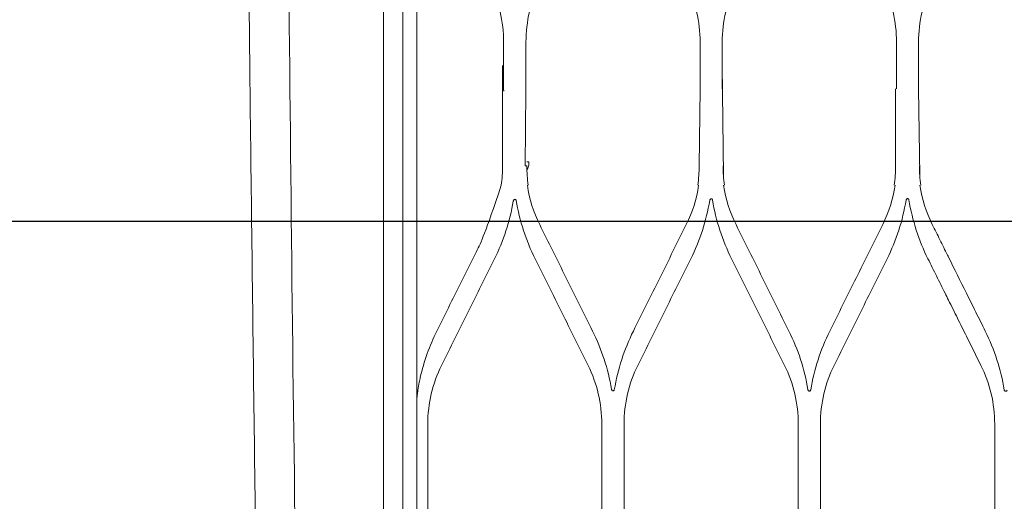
# Model space of a CAD drawing. Header units: millimetres. Extents: x -367720 to -162733, y 309172 to 337444.
# Tile 132 of 256: x -361227 to -361022, y 327302 to 327402. Entities that reach past the tile are written whole.
import ezdxf

# ---------------------------------------------------------------- set-up
doc = ezdxf.new("R2010")
doc.units = ezdxf.units.MM
doc.header["$LTSCALE"] = 10
doc.header["$MEASUREMENT"] = 0
doc.layers.get('0').update_dxf_attribs({"color": 255, "lineweight": 13})
for name, color, linetype, lineweight in [('LATS_EQ_IDU', 7, 'Continuous', 0), ('VZ1', 6, 'Continuous', 18), ('vzt-odvod', 6, 'Continuous', 40), ('vzt-přívod', 2, 'Continuous', 40)]:
    doc.layers.add(name, color=color, linetype=linetype, lineweight=lineweight)
doc.styles.add('ROMANS', font='ROMANS.shx', dxfattribs={"height": 80})

# ---------------------------------------------------------------- blocks, each defined once
blk = doc.blocks.new('LATS_IDU_WALL_MOUNTED_SV')
at = {"color": 0}
for p, q in [((-564.37, 235.79), (564.37, 235.79)), ((522.6, 229.2), (-522.6, 228.8)), ((-309.78, 226.64), (-291.78, 226.64)), ((-238.28, 211.12), (-217.46, 211.12)), ((-212.61, 210.92), (-222.31, 210.92)), ((-238.28, 206.46), (-238.28, 206.11)), ((-238.28, 206.46), (-222.81, 206.34)), ((-222.31, 206.29), (-212.61, 206.29)), ((-237.45, 205.66), (-237.45, 206.11)), ((-291.78, 190.56), (-309.78, 190.56)), ((-309.78, 185.95), (-291.78, 185.95)), ((-238.28, 170.38), (-222.31, 170.2)), ((-212.61, 170.2), (-222.31, 170.2)), ((-240.28, 165.35), (-217.46, 165.61)), ((-222.31, 165.61), (-212.61, 165.61)), ((-291.78, 149.84), (-309.78, 149.84)), ((-309.78, 145.26), (-291.78, 145.26)), ((-238.28, 129.66), (-222.31, 129.66)), ((-212.61, 129.48), (-222.31, 129.48)), ((-240.28, 124.66), (-222.31, 124.91)), ((-222.31, 124.91), (-212.61, 124.91)), ((-291.78, 109.13), (-309.78, 109.13))]:
    blk.add_line(p, q, dxfattribs=at)
for points, knots in [([(0, 264.94), (-22.01, 264.93), (-67.42, 264.83), (-136.51, 264.37), (-207.59, 263.67), (-279.64, 262.8), (-352.7, 261.82), (-426.75, 260.72), (-501.19, 259.53), (-550.94, 258.7), (-575.7, 258.28)], [0, 0, 0, 0, 0.114697, 0.236602, 0.359998, 0.485093, 0.612049, 0.740751, 0.870981, 1, 1, 1, 1]), ([(0, 256.29), (-94.88, 256.29), (-189.76, 255.7), (-332, 253.93), (-379.4, 253.19), (-450.46, 251.85), (-474.14, 251.37), (-509.65, 250.57), (-521.49, 250.3), (-545.15, 249.72), (-556.99, 249.44), (-568.8, 249.09)], [0, 0, 0, 0, 0.5, 0.5, 0.75, 0.75, 0.875, 0.875, 0.9375, 0.9375, 1, 1, 1, 1]), ([(522.01, 231.8), (509.61, 231.8), (497.22, 231.8), (460.04, 231.8), (435.26, 231.8), (385.68, 231.8), (360.9, 231.8), (236.97, 231.8), (137.82, 231.8), (-10.9, 231.8), (-60.47, 231.8), (-178.27, 231.8), (-246.5, 231.8), (-348.85, 231.8), (-382.96, 231.8), (-425.61, 231.8), (-434.13, 231.8), (-444.8, 231.8), (-446.93, 231.8), (-453.32, 231.8), (-457.59, 231.8), (-463.98, 231.8), (-466.12, 231.8), (-470.38, 231.8), (-472.51, 231.8), (-483.17, 231.8), (-491.7, 231.8), (-503.43, 231.8), (-506.63, 231.8), (-510.5, 231.8), (-511.17, 231.8), (-511.84, 231.8)], [0, 0, 0, 0, 0.035962, 0.035962, 0.107886, 0.107886, 0.17981, 0.17981, 0.467507, 0.467507, 0.611355, 0.611355, 0.809344, 0.809344, 0.908338, 0.908338, 0.933087, 0.933087, 0.939274, 0.939274, 0.951648, 0.951648, 0.957835, 0.957835, 0.964022, 0.964022, 0.988771, 0.988771, 0.998052, 0.998052, 1, 1, 1, 1]), ([(-282.13, 228.19), (-282.46, 228.27), (-282.78, 228.34), (-283.66, 228.51), (-284.2, 228.6), (-285.1, 228.73), (-285.46, 228.78), (-286.02, 228.85), (-286.22, 228.87), (-286.54, 228.9), (-286.65, 228.91), (-286.82, 228.93), (-286.88, 228.93), (-286.97, 228.94), (-287, 228.94), (-287.03, 228.94), (-287.04, 228.94), (-287.05, 228.94)], [0, 0, 0, 0, 0.198955, 0.198955, 0.529542, 0.529542, 0.742902, 0.742902, 0.867242, 0.867242, 0.936308, 0.936308, 0.973666, 0.973666, 0.993582, 0.993582, 1, 1, 1, 1]), ([(-242.28, 211.42), (-252.28, 214.7), (-254.13, 215.62), (-257.85, 217.46), (-259.7, 218.39), (-265.21, 221.13), (-268.85, 222.94), (-272.5, 224.75)], [0, 0, 0, 0, 0.251815, 0.251815, 0.50363, 0.50363, 1, 1, 1, 1]), ([(-279.63, 223.79), (-277.78, 222.87), (-275.93, 221.95), (-272.23, 220.11), (-270.38, 219.19), (-264.87, 216.45), (-261.21, 214.64), (-257.55, 212.82)], [0, 0, 0, 0, 0.251892, 0.251892, 0.503784, 0.503784, 1, 1, 1, 1]), ([(-222.31, 210.92), (-222.36, 210.92), (-222.41, 210.92), (-222.5, 210.91), (-222.55, 210.91), (-222.63, 210.91), (-222.67, 210.9), (-222.73, 210.89), (-222.76, 210.89), (-222.8, 210.88), (-222.81, 210.87), (-222.81, 210.87)], [0, 0, 0, 0, 0.176741, 0.176741, 0.352787, 0.352787, 0.538624, 0.538624, 0.750507, 0.750507, 1, 1, 1, 1]), ([(-245.56, 208.91), (-245.51, 208.9), (-245.46, 208.89), (-245.38, 208.84), (-245.34, 208.81), (-245.27, 208.74), (-245.25, 208.7), (-245.21, 208.63), (-245.21, 208.59), (-245.2, 208.53), (-245.21, 208.5), (-245.23, 208.45), (-245.24, 208.42), (-245.28, 208.38), (-245.3, 208.37), (-245.35, 208.34), (-245.37, 208.33), (-245.41, 208.32), (-245.41, 208.32), (-245.42, 208.32)], [0, 0, 0, 0, 0.163856, 0.163856, 0.318064, 0.318064, 0.488871, 0.488871, 0.608868, 0.608868, 0.707675, 0.707675, 0.807304, 0.807304, 0.895012, 0.895012, 0.981644, 0.981644, 1, 1, 1, 1]), ([(-222.81, 206.34), (-222.81, 206.34), (-222.8, 206.33), (-222.76, 206.32), (-222.73, 206.31), (-222.65, 206.31), (-222.6, 206.3), (-222.5, 206.3), (-222.44, 206.3), (-222.36, 206.29), (-222.34, 206.29), (-222.31, 206.29)], [0, 0, 0, 0, 0.233302, 0.233302, 0.46706, 0.46706, 0.692986, 0.692986, 0.904432, 0.904432, 1, 1, 1, 1]), ([(-257.55, 204.39), (-259.4, 203.47), (-261.25, 202.55), (-264.94, 200.71), (-266.79, 199.79), (-272.3, 197.05), (-275.96, 195.23), (-279.63, 193.41)], [0, 0, 0, 0, 0.251536, 0.251536, 0.503072, 0.503072, 1, 1, 1, 1]), ([(-237.45, 205.66), (-237.75, 205.66), (-238.05, 205.69), (-238.61, 205.82), (-238.87, 205.92), (-239.1, 206.03)], [0, 0, 0, 0, 0.512499, 0.512499, 1, 1, 1, 1]), ([(-272.5, 192.47), (-270.65, 193.4), (-268.79, 194.32), (-265.09, 196.16), (-263.23, 197.08), (-257.73, 199.82), (-254.07, 201.63), (-250.42, 203.44)], [0, 0, 0, 0, 0.251588, 0.251588, 0.503177, 0.503177, 1, 1, 1, 1]), ([(-284.67, 187.97), (-284.7, 187.97), (-284.74, 187.98), (-284.79, 188.01), (-284.82, 188.03), (-284.86, 188.07), (-284.87, 188.1), (-284.89, 188.15), (-284.89, 188.17), (-284.9, 188.22), (-284.89, 188.25), (-284.88, 188.31), (-284.86, 188.34), (-284.83, 188.4), (-284.8, 188.43), (-284.73, 188.49), (-284.69, 188.51), (-284.62, 188.54), (-284.59, 188.55), (-284.55, 188.56)], [0, 0, 0, 0, 0.102723, 0.102723, 0.206233, 0.206233, 0.300391, 0.300391, 0.39067, 0.39067, 0.488023, 0.488023, 0.600789, 0.600789, 0.734689, 0.734689, 0.889492, 0.889492, 1, 1, 1, 1]), ([(-250.43, 173.05), (-252.28, 173.97), (-254.13, 174.89), (-257.83, 176.73), (-259.68, 177.65), (-265.19, 180.39), (-268.85, 182.21), (-272.51, 184.03)], [0, 0, 0, 0, 0.251275, 0.251275, 0.50255, 0.50255, 1, 1, 1, 1]), ([(-279.62, 183.1), (-277.78, 182.18), (-275.93, 181.26), (-272.23, 179.43), (-270.38, 178.51), (-264.87, 175.77), (-261.21, 173.95), (-257.54, 172.13)], [0, 0, 0, 0, 0.251311, 0.251311, 0.502622, 0.502622, 1, 1, 1, 1]), ([(-245.45, 168.2), (-245.4, 168.2), (-245.35, 168.18), (-245.26, 168.13), (-245.23, 168.1), (-245.17, 168.03), (-245.14, 167.99), (-245.12, 167.92), (-245.12, 167.89), (-245.12, 167.82), (-245.12, 167.79), (-245.15, 167.74), (-245.17, 167.71), (-245.21, 167.67), (-245.23, 167.66), (-245.28, 167.63), (-245.32, 167.62), (-245.35, 167.61)], [0, 0, 0, 0, 0.169809, 0.169809, 0.324297, 0.324297, 0.479853, 0.479853, 0.589267, 0.589267, 0.699536, 0.699536, 0.797135, 0.797135, 0.890643, 0.890643, 1, 1, 1, 1]), ([(-257.54, 163.67), (-259.39, 162.75), (-261.23, 161.83), (-264.93, 160), (-266.77, 159.08), (-272.29, 156.34), (-275.95, 154.52), (-279.62, 152.69)], [0, 0, 0, 0, 0.25103, 0.25103, 0.502059, 0.502059, 1, 1, 1, 1]), ([(-272.51, 151.78), (-270.66, 152.7), (-268.81, 153.62), (-265.11, 155.46), (-263.27, 156.38), (-257.75, 159.12), (-254.09, 160.93), (-250.43, 162.75)], [0, 0, 0, 0, 0.251053, 0.251053, 0.502107, 0.502107, 1, 1, 1, 1]), ([(-284.72, 147.26), (-284.76, 147.27), (-284.79, 147.28), (-284.85, 147.31), (-284.88, 147.33), (-284.92, 147.38), (-284.94, 147.41), (-284.96, 147.46), (-284.96, 147.49), (-284.96, 147.55), (-284.96, 147.58), (-284.94, 147.63), (-284.93, 147.66), (-284.89, 147.72), (-284.86, 147.75), (-284.8, 147.79), (-284.76, 147.81), (-284.7, 147.84), (-284.67, 147.85), (-284.65, 147.85)], [0, 0, 0, 0, 0.11771, 0.11771, 0.236356, 0.236356, 0.342358, 0.342358, 0.439374, 0.439374, 0.538077, 0.538077, 0.646779, 0.646779, 0.77119, 0.77119, 0.912964, 0.912964, 1, 1, 1, 1]), ([(-250.43, 132.34), (-252.28, 133.25), (-254.13, 134.17), (-257.82, 136.01), (-259.67, 136.93), (-265.18, 139.67), (-268.85, 141.49), (-272.51, 143.31)], [0, 0, 0, 0, 0.250795, 0.250795, 0.50159, 0.50159, 1, 1, 1, 1]), ([(-279.62, 142.41), (-277.77, 141.49), (-275.93, 140.57), (-272.24, 138.74), (-270.39, 137.82), (-264.88, 135.08), (-261.21, 133.26), (-257.54, 131.43)], [0, 0, 0, 0, 0.25081, 0.25081, 0.50162, 0.50162, 1, 1, 1, 1]), ([(-245.37, 127.5), (-245.32, 127.49), (-245.27, 127.47), (-245.19, 127.42), (-245.16, 127.39), (-245.1, 127.32), (-245.09, 127.28), (-245.07, 127.21), (-245.06, 127.18), (-245.07, 127.11), (-245.08, 127.08), (-245.11, 127.03), (-245.13, 127.01), (-245.17, 126.97), (-245.2, 126.95), (-245.25, 126.92), (-245.29, 126.91), (-245.32, 126.91)], [0, 0, 0, 0, 0.173677, 0.173677, 0.324505, 0.324505, 0.465131, 0.465131, 0.585674, 0.585674, 0.689719, 0.689719, 0.788048, 0.788048, 0.890386, 0.890386, 1, 1, 1, 1]), ([(-257.54, 122.96), (-258.13, 122.66), (-258.72, 122.37), (-259.91, 121.78), (-260.5, 121.48), (-262.28, 120.6), (-263.46, 120.01), (-264.65, 119.42)], [0, 0, 0, 0, 0.25026, 0.25026, 0.50052, 0.50052, 1, 1, 1, 1]), ([(-256.76, 118.92), (-256.23, 119.18), (-255.7, 119.44), (-254.65, 119.96), (-254.12, 120.23), (-252.54, 121.01), (-251.49, 121.53), (-250.43, 122.06)], [0, 0, 0, 0, 0.250254, 0.250254, 0.500509, 0.500509, 1, 1, 1, 1]), ([(-266.1, 118.7), (-267.35, 118.08), (-268.6, 117.46), (-271.1, 116.22), (-272.34, 115.6), (-275.6, 113.98), (-277.61, 112.98), (-279.62, 111.98)], [0, 0, 0, 0, 0.277199, 0.277199, 0.554398, 0.554398, 1, 1, 1, 1]), ([(-272.51, 111.09), (-271.2, 111.74), (-269.88, 112.39), (-267.25, 113.7), (-265.94, 114.35), (-262.14, 116.24), (-259.67, 117.47), (-257.19, 118.7)], [0, 0, 0, 0, 0.257386, 0.257386, 0.514773, 0.514773, 1, 1, 1, 1]), ([(-284.74, 106.55), (-284.77, 106.56), (-284.81, 106.57), (-284.88, 106.61), (-284.91, 106.63), (-284.96, 106.69), (-284.97, 106.72), (-284.99, 106.78), (-285, 106.81), (-285, 106.87), (-284.99, 106.9), (-284.97, 106.95), (-284.95, 106.98), (-284.91, 107.03), (-284.89, 107.06), (-284.83, 107.1), (-284.79, 107.12), (-284.74, 107.14), (-284.72, 107.14), (-284.7, 107.14)], [0, 0, 0, 0, 0.129801, 0.129801, 0.26056, 0.26056, 0.377087, 0.377087, 0.48039, 0.48039, 0.580312, 0.580312, 0.685639, 0.685639, 0.802697, 0.802697, 0.934791, 0.934791, 1, 1, 1, 1])]:
    blk.add_open_spline(points, degree=3, knots=knots, dxfattribs=at)
for points in [[(-291.78, 226.64), (-287.52, 226.64), (-283.33, 225.62), (-279.63, 223.79)], [(-272.5, 224.75), (-275.53, 226.26), (-278.78, 227.43), (-282.13, 228.19)], [(-257.55, 212.82), (-253.81, 210.96), (-249.76, 209.63), (-245.56, 208.91)], [(-200.46, 213.77), (-204.17, 211.93), (-208.36, 210.92), (-212.61, 210.92)], [(-238.28, 211.12), (-239.62, 211.12), (-240.95, 211.22), (-242.28, 211.42)], [(-245.42, 208.32), (-249.65, 207.61), (-253.76, 206.27), (-257.55, 204.39)], [(-212.61, 206.29), (-208.37, 206.29), (-204.18, 205.29), (-200.46, 203.44)], [(-250.42, 203.44), (-247.88, 204.71), (-245.13, 205.58), (-242.28, 206)], [(-242.28, 205.81), (-240.96, 206.01), (-239.62, 206.11), (-238.28, 206.11)], [(-279.63, 193.41), (-283.35, 191.56), (-287.54, 190.56), (-291.78, 190.56)], [(-284.55, 188.56), (-280.34, 189.27), (-276.28, 190.6), (-272.5, 192.47)], [(-272.51, 184.03), (-276.32, 185.92), (-280.44, 187.26), (-284.67, 187.97)], [(-291.78, 185.95), (-287.55, 185.95), (-283.36, 184.96), (-279.62, 183.1)], [(-257.54, 172.13), (-253.74, 170.24), (-249.66, 168.91), (-245.45, 168.2)], [(-242.28, 170.49), (-245.12, 170.91), (-247.88, 171.78), (-250.43, 173.05)], [(-200.46, 173.05), (-204.2, 171.19), (-208.38, 170.2), (-212.61, 170.2)], [(-238.28, 170.38), (-239.62, 170.38), (-240.95, 170.48), (-242.28, 170.68)], [(-245.35, 167.61), (-249.59, 166.91), (-253.71, 165.57), (-257.54, 163.67)], [(-250.43, 162.75), (-247.87, 164.02), (-245.12, 164.89), (-242.28, 165.31)], [(-242.28, 165.13), (-240.95, 165.33), (-239.62, 165.43), (-238.28, 165.43)], [(-212.61, 165.61), (-208.39, 165.61), (-204.2, 164.62), (-200.46, 162.75)], [(-279.62, 152.69), (-283.37, 150.83), (-287.56, 149.84), (-291.78, 149.84)], [(-284.65, 147.85), (-280.42, 148.55), (-276.33, 149.88), (-272.51, 151.78)], [(-272.51, 143.31), (-276.35, 145.22), (-280.48, 146.56), (-284.72, 147.26)], [(-291.78, 145.26), (-287.56, 145.26), (-283.38, 144.27), (-279.62, 142.41)], [(-257.54, 131.43), (-253.7, 129.53), (-249.6, 128.2), (-245.37, 127.5)], [(-242.28, 129.77), (-245.12, 130.19), (-247.87, 131.06), (-250.43, 132.34)], [(-200.45, 132.34), (-204.21, 130.47), (-208.39, 129.48), (-212.61, 129.48)], [(-238.28, 129.66), (-239.62, 129.66), (-240.95, 129.76), (-242.28, 129.96)], [(-245.32, 126.91), (-249.56, 126.21), (-253.69, 124.87), (-257.54, 122.96)], [(-250.43, 122.06), (-247.87, 123.33), (-245.12, 124.2), (-242.28, 124.62)], [(-242.28, 124.44), (-240.95, 124.64), (-239.62, 124.74), (-238.28, 124.74)], [(-212.61, 124.91), (-208.39, 124.91), (-204.22, 123.93), (-200.45, 122.06)], [(-264.65, 119.42), (-265.13, 119.18), (-265.62, 118.94), (-266.1, 118.7)], [(-257.19, 118.7), (-257.04, 118.77), (-256.9, 118.84), (-256.76, 118.92)], [(-279.62, 111.98), (-283.38, 110.11), (-287.56, 109.13), (-291.78, 109.13)], [(-284.7, 107.14), (-280.47, 107.84), (-276.36, 109.18), (-272.51, 111.09)]]:
    blk.add_open_spline(points, degree=3, dxfattribs=at)
blk = doc.blocks.new('A$C44164CF6')
at = {"layer": 'LATS_EQ_IDU', "color": 0, "ltscale": 5, "rotation": 90}
blk.add_blockref('LATS_IDU_WALL_MOUNTED_SV', (-6132.45, 8690.24), dxfattribs=at)
at = {"layer": 'VZ1', "extrusion": (0, -1, -1.22461e-16), "style": 'ROMANS', "width": 0.8, "flags": 1}
for tag, p in [('MATERIAL', (-2269.09, 3112.52, -14812.16)), ('PRIRUBA', (-2269.09, 3112.52, -14812.16)), ('PRUTOK', (-2269.09, 3112.52, -14812.16)), ('PLOCHA', (-2269.09, 3112.52, -14812.16)), ('OBVOD', (-2269.09, 3112.52, -14812.16)), ('NAZEV', (-2269.09, 3112.52, -14812.16)), ('KOTA', (-2269.09, 3112.52, -14812.16)), ('USEK', (-2269.09, 3112.52, -14812.16)), ('TVAR', (-2269.09, 3112.52, -14812.16)), ('POS', (-2269.09, 3112.52, -14812.16)), ('NB2', (-2269.09, 3112.52, -14812.16)), ('NB1', (-2269.09, 3112.52, -14812.16)), ('DB', (-2269.09, 3112.52, -14812.16)), ('DA', (-2269.09, 3112.52, -14812.16)), ('B2', (-2269.09, 3112.52, -14812.16)), ('B1', (-2269.09, 3112.52, -14812.16)), ('A2', (-2269.09, 3112.52, -14812.16)), ('A1', (-2269.09, 3112.52, -14812.16)), ('LT', (-2269.09, 3112.52, -14812.16)), ('MATERIAL', (99885.33, 3112.52, -14812.16)), ('PRIRUBA', (99885.33, 3112.52, -14812.16)), ('PRUTOK', (99885.33, 3112.52, -14812.16)), ('PLOCHA', (99885.33, 3112.52, -14812.16)), ('OBVOD', (99885.33, 3112.52, -14812.16)), ('NAZEV', (99885.33, 3112.52, -14812.16)), ('KOTA', (99885.33, 3112.52, -14812.16)), ('USEK', (99885.33, 3112.52, -14812.16)), ('TVAR', (99885.33, 3112.52, -14812.16)), ('POS', (99885.33, 3112.52, -14812.16)), ('NB2', (99885.33, 3112.52, -14812.16)), ('NB1', (99885.33, 3112.52, -14812.16)), ('DB', (99885.33, 3112.52, -14812.16)), ('DA', (99885.33, 3112.52, -14812.16)), ('B2', (99885.33, 3112.52, -14812.16)), ('B1', (99885.33, 3112.52, -14812.16)), ('A2', (99885.33, 3112.52, -14812.16)), ('A1', (99885.33, 3112.52, -14812.16)), ('LT', (99885.33, 3112.52, -14812.16))]:
    blk.add_attdef(tag, p, '', height=1, rotation=180, dxfattribs=at)
at = {"layer": 'VZ1', "extrusion": (1.22461e-16, 1, 4.44089e-16), "style": 'ROMANS', "width": 0.8, "flags": 1}
for tag, p in [('MATERIAL', (2269.09, 2852.52, 14812.16)), ('PRIRUBA', (2269.09, 2852.52, 14812.16)), ('IZOLACE', (2269.09, 2852.52, 14812.16)), ('PRUTOK', (2269.09, 2852.52, 14812.16)), ('PLOCHA', (2269.09, 2852.52, 14812.16)), ('NASTCE', (2269.09, 2852.52, 14812.16)), ('OBVOD', (2269.09, 2852.52, 14812.16)), ('NAZEV', (2269.09, 2852.52, 14812.16)), ('KOTA', (2269.09, 2852.52, 14812.16)), ('USEK', (2269.09, 2852.52, 14812.16)), ('TVAR', (2269.09, 2852.52, 14812.16)), ('POS', (2269.09, 2852.52, 14812.16)), ('NB2', (2269.09, 2852.52, 14812.16)), ('NB1', (2269.09, 2852.52, 14812.16)), ('B1', (2269.09, 2852.52, 14812.16)), ('VS', (2269.09, 2852.52, 14812.16)), ('A1', (2269.09, 2852.52, 14812.16)), ('LT', (2269.09, 2852.52, 14812.16)), ('MATERIAL', (-99885.33, 2852.52, 14812.16)), ('PRIRUBA', (-99885.33, 2852.52, 14812.16)), ('IZOLACE', (-99885.33, 2852.52, 14812.16)), ('PRUTOK', (-99885.33, 2852.52, 14812.16)), ('PLOCHA', (-99885.33, 2852.52, 14812.16)), ('NASTCE', (-99885.33, 2852.52, 14812.16)), ('OBVOD', (-99885.33, 2852.52, 14812.16)), ('NAZEV', (-99885.33, 2852.52, 14812.16)), ('KOTA', (-99885.33, 2852.52, 14812.16)), ('USEK', (-99885.33, 2852.52, 14812.16)), ('TVAR', (-99885.33, 2852.52, 14812.16)), ('POS', (-99885.33, 2852.52, 14812.16)), ('NB2', (-99885.33, 2852.52, 14812.16)), ('NB1', (-99885.33, 2852.52, 14812.16)), ('B1', (-99885.33, 2852.52, 14812.16)), ('VS', (-99885.33, 2852.52, 14812.16)), ('A1', (-99885.33, 2852.52, 14812.16)), ('LT', (-99885.33, 2852.52, 14812.16))]:
    blk.add_attdef(tag, p, '', height=1, dxfattribs=at)
blk = doc.blocks.new('A$C44067DDB')
at = {"layer": 'vzt-odvod', "lineweight": 30}
blk.add_line((5750.0001, 14740.45, 2601.8909), (3755.6753, 14740.45, 2531.5532), dxfattribs=at)
at = {"layer": 'VZ1', "extrusion": (1.04009e-13, 1, -4.87544e-15), "style": 'ROMANS', "width": 0.8, "flags": 1}
for tag in ['KOTA', 'USEK', 'TVAR', 'POS', 'NB2', 'NB1', 'VS', 'LT', 'D']:
    blk.add_attdef(tag, (-111318.983, 5039.0799, 11669.1415), '', height=1, dxfattribs=at)
at = {"layer": 'VZ1', "extrusion": (1, -3.06152e-16, 0), "style": 'ROMANS', "width": 0.8, "flags": 1}
for tag in ['NB2', 'NB1', 'PRUTOK', 'USEK', 'KOTA', 'NAZEV', 'PRIRUBA2', 'POS', 'MATERIAL', 'PRUMER', 'PLOCHA', 'LT', 'UHEL', 'R', 'D', 'TVAR']:
    blk.add_attdef(tag, (11669.1415, 5039.0799, 111318.983), '', height=1, rotation=90, dxfattribs=at)
at = {"layer": 'VZ1', "extrusion": (-2.71917e-32, 1, -4.44089e-16), "style": 'ROMANS', "width": 0.8, "flags": 1}
for tag, p in [('MATERIAL', (-177204.9859, 2943.2966, 11491.6104)), ('PRIRUBA', (-177204.9859, 2943.2966, 11491.6104)), ('PRUTOK', (-177204.9859, 2943.2966, 11491.6104)), ('PLOCHA', (-177204.9859, 2943.2966, 11491.6104)), ('OBVOD', (-177204.9859, 2943.2966, 11491.6104)), ('NAZEV', (-177204.9859, 2943.2966, 11491.6104)), ('KOTA', (-177204.9859, 2943.2966, 11491.6104)), ('USEK', (-177204.9859, 2943.2966, 11491.6104)), ('TVAR', (-177204.9859, 2943.2966, 11491.6104)), ('NBN', (-177204.9859, 2943.2966, 11491.6104)), ('POS', (-177204.9859, 2943.2966, 11491.6104)), ('NB3', (-177204.9859, 2943.2966, 11491.6104)), ('VS', (-177204.9859, 2943.2966, 11491.6104)), ('LT', (-177204.9859, 2943.2966, 11491.6104)), ('B', (-177204.9859, 2943.2966, 11491.6104)), ('R', (-177204.9859, 2943.2966, 11491.6104)), ('A', (-177204.9859, 2943.2966, 11491.6104)), ('MATERIAL', (-11332.888, 6131.7212, 9501.275)), ('MATERIAL', (-11332.9671, 2943.2966, 9501.275)), ('PRIRUBA', (-11332.888, 6131.7212, 9501.275)), ('PRIRUBA', (-11332.9671, 2943.2966, 9501.275)), ('PRUTOK', (-11332.888, 6131.7212, 9501.275)), ('PRUTOK', (-11332.9671, 2943.2966, 9501.275)), ('PLOCHA', (-11332.888, 6131.7212, 9501.275)), ('PLOCHA', (-11332.9671, 2943.2966, 9501.275)), ('OBVOD', (-11332.888, 6131.7212, 9501.275)), ('OBVOD', (-11332.9671, 2943.2966, 9501.275)), ('NAZEV', (-11332.888, 6131.7212, 9501.275)), ('NAZEV', (-11332.9671, 2943.2966, 9501.275)), ('KOTA', (-11332.888, 6131.7212, 9501.275)), ('USEK', (-11332.888, 6131.7212, 9501.275)), ('KOTA', (-11332.9671, 2943.2966, 9501.275)), ('USEK', (-11332.9671, 2943.2966, 9501.275)), ('TVAR', (-11332.888, 6131.7212, 9501.275)), ('TVAR', (-11332.9671, 2943.2966, 9501.275)), ('NBN', (-11332.888, 6131.7212, 9501.275)), ('NBN', (-11332.9671, 2943.2966, 9501.275)), ('POS', (-11332.888, 6131.7212, 9501.275)), ('NB3', (-11332.888, 6131.7212, 9501.275)), ('POS', (-11332.9671, 2943.2966, 9501.275)), ('NB3', (-11332.9671, 2943.2966, 9501.275)), ('VS', (-11332.888, 6131.7212, 9501.275)), ('LT', (-11332.888, 6131.7212, 9501.275)), ('VS', (-11332.9671, 2943.2966, 9501.275)), ('LT', (-11332.9671, 2943.2966, 9501.275)), ('B', (-11332.888, 6131.7212, 9501.275)), ('R', (-11332.888, 6131.7212, 9501.275)), ('A', (-11332.888, 6131.7212, 9501.275)), ('B', (-11332.9671, 2943.2966, 9501.275)), ('R', (-11332.9671, 2943.2966, 9501.275)), ('A', (-11332.9671, 2943.2966, 9501.275)), ('MATERIAL', (-109446.9123, 2943.2966, 9501.275)), ('PRIRUBA', (-109446.9123, 2943.2966, 9501.275)), ('PRUTOK', (-109446.9123, 2943.2966, 9501.275)), ('PLOCHA', (-109446.9123, 2943.2966, 9501.275)), ('OBVOD', (-109446.9123, 2943.2966, 9501.275)), ('NAZEV', (-109446.9123, 2943.2966, 9501.275)), ('KOTA', (-109446.9123, 2943.2966, 9501.275)), ('USEK', (-109446.9123, 2943.2966, 9501.275)), ('TVAR', (-109446.9123, 2943.2966, 9501.275)), ('NBN', (-109446.9123, 2943.2966, 9501.275)), ('POS', (-109446.9123, 2943.2966, 9501.275)), ('NB3', (-109446.9123, 2943.2966, 9501.275)), ('VS', (-109446.9123, 2943.2966, 9501.275)), ('LT', (-109446.9123, 2943.2966, 9501.275)), ('B', (-109446.9123, 2943.2966, 9501.275)), ('R', (-109446.9123, 2943.2966, 9501.275)), ('A', (-109446.9123, 2943.2966, 9501.275))]:
    blk.add_attdef(tag, p, '', height=1, dxfattribs=at)
at = {"layer": 'VZ1', "extrusion": (-1, 0, 0), "style": 'ROMANS', "width": 0.8, "flags": 1}
for tag, p in [('NB3', (-11312.8354, 2943.2966, -178642.0188)), ('PRUTOK', (-11312.8354, 2943.2966, -178642.0188)), ('USEK', (-11312.8354, 2943.2966, -178642.0188)), ('VS', (-11312.8354, 2943.2966, -178642.0188)), ('NAZEV', (-11312.8354, 2943.2966, -178642.0188)), ('KOTA', (-11312.8354, 2943.2966, -178642.0188)), ('POS', (-11312.8354, 2943.2966, -178642.0188)), ('MATERIAL', (-11312.8354, 2943.2966, -178642.0188)), ('PRIRUBA', (-11312.8354, 2943.2966, -178642.0188)), ('PLOCHA', (-11312.8354, 2943.2966, -178642.0188)), ('OBVOD', (-11312.8354, 2943.2966, -178642.0188)), ('R', (-11312.8354, 2943.2966, -178642.0188)), ('LT', (-11312.8354, 2943.2966, -178642.0188)), ('B', (-11312.8354, 2943.2966, -178642.0188)), ('A', (-11312.8354, 2943.2966, -178642.0188)), ('TVAR', (-11312.8354, 2943.2966, -178642.0188)), ('NB3', (-9322.5, 6131.7212, -12769.9209)), ('PRUTOK', (-9322.5, 6131.7212, -12769.9209)), ('USEK', (-9322.5, 6131.7212, -12769.9209)), ('VS', (-9322.5, 6131.7212, -12769.9209)), ('NAZEV', (-9322.5, 6131.7212, -12769.9209)), ('KOTA', (-9322.5, 6131.7212, -12769.9209)), ('POS', (-9322.5, 6131.7212, -12769.9209)), ('MATERIAL', (-9322.5, 6131.7212, -12769.9209)), ('PRIRUBA', (-9322.5, 6131.7212, -12769.9209)), ('PLOCHA', (-9322.5, 6131.7212, -12769.9209)), ('OBVOD', (-9322.5, 6131.7212, -12769.9209)), ('R', (-9322.5, 6131.7212, -12769.9209)), ('LT', (-9322.5, 6131.7212, -12769.9209)), ('B', (-9322.5, 6131.7212, -12769.9209)), ('A', (-9322.5, 6131.7212, -12769.9209)), ('TVAR', (-9322.5, 6131.7212, -12769.9209)), ('NB3', (-9322.5, 2943.2966, -12770)), ('PRUTOK', (-9322.5, 2943.2966, -12770)), ('USEK', (-9322.5, 2943.2966, -12770)), ('VS', (-9322.5, 2943.2966, -12770)), ('NAZEV', (-9322.5, 2943.2966, -12770)), ('KOTA', (-9322.5, 2943.2966, -12770)), ('POS', (-9322.5, 2943.2966, -12770)), ('MATERIAL', (-9322.5, 2943.2966, -12770)), ('PRIRUBA', (-9322.5, 2943.2966, -12770)), ('PLOCHA', (-9322.5, 2943.2966, -12770)), ('OBVOD', (-9322.5, 2943.2966, -12770)), ('R', (-9322.5, 2943.2966, -12770)), ('LT', (-9322.5, 2943.2966, -12770)), ('B', (-9322.5, 2943.2966, -12770)), ('A', (-9322.5, 2943.2966, -12770)), ('TVAR', (-9322.5, 2943.2966, -12770)), ('NB3', (-9322.5, 2943.2966, -110883.9452)), ('PRUTOK', (-9322.5, 2943.2966, -110883.9452)), ('USEK', (-9322.5, 2943.2966, -110883.9452)), ('VS', (-9322.5, 2943.2966, -110883.9452)), ('NAZEV', (-9322.5, 2943.2966, -110883.9452)), ('KOTA', (-9322.5, 2943.2966, -110883.9452)), ('POS', (-9322.5, 2943.2966, -110883.9452)), ('MATERIAL', (-9322.5, 2943.2966, -110883.9452)), ('PRIRUBA', (-9322.5, 2943.2966, -110883.9452)), ('PLOCHA', (-9322.5, 2943.2966, -110883.9452)), ('OBVOD', (-9322.5, 2943.2966, -110883.9452)), ('R', (-9322.5, 2943.2966, -110883.9452)), ('LT', (-9322.5, 2943.2966, -110883.9452)), ('B', (-9322.5, 2943.2966, -110883.9452)), ('A', (-9322.5, 2943.2966, -110883.9452)), ('TVAR', (-9322.5, 2943.2966, -110883.9452))]:
    blk.add_attdef(tag, p, '', height=1, rotation=270, dxfattribs=at)
at = {"layer": 'VZ1', "extrusion": (1, -2.32324e-14, 0), "style": 'ROMANS', "width": 0.8, "flags": 1}
for tag in ['NB2', 'NB1', 'PRUTOK', 'USEK', 'KOTA', 'NAZEV', 'PRIRUBA2', 'POS', 'MATERIAL', 'PRUMER', 'PLOCHA', 'LT', 'UHEL', 'R', 'D', 'TVAR']:
    blk.add_attdef(tag, (11224.1742, 2147.9426, 13745.0379), '', height=1, rotation=270, dxfattribs=at)
at = {"layer": 'VZ1', "extrusion": (-1.83691e-16, -1, 0), "style": 'ROMANS', "width": 0.8, "flags": 1}
for tag in ['POZNAMKA', 'NB2', 'NB1', 'DATA-HODNOTA', 'DATA-KLIC', 'PRUTOK', 'USEK', 'DRUHTLUM', 'ZETA', 'PR', 'TYP', 'NAZEV', 'POS', 'VETA']:
    blk.add_attdef(tag, (111863.9472, 3000, -10940.785), '', height=1, dxfattribs=at)
at = {"layer": 'VZ1', "extrusion": (0, 1, -1.26974e-15), "style": 'ROMANS', "width": 0.8, "flags": 1}
for tag in ['PRIRUBA2', 'MATERIAL', 'PRUMER', 'IZOLACE', 'PRUTOK', 'PLOCHA', 'NASTCE', 'NAZEV', 'KOTA', 'USEK', 'TVAR', 'POS', 'NB2', 'NB1', 'VS', 'LT', 'D']:
    blk.add_attdef(tag, (-111858.983, 2389.3275, 10075), '', height=1, dxfattribs=at)
at = {"layer": 'VZ1', "style": 'ROMANS', "width": 0.8, "flags": 1}
for tag in ['VS', 'OBVOD', 'USEK', 'IZOLACE', 'NASTCE', 'PRUTOK', 'KOTA', 'POS', 'PRIRUBA', 'PLOCHA', 'A1', 'TVAR', 'NB2', 'NB1', 'NAZEV', 'MATERIAL', 'LT', 'B1']:
    blk.add_attdef(tag, (12740, 9530), '', height=1, rotation=270, dxfattribs=at)
at = {"layer": 'VZ1', "extrusion": (0, -1, 0), "style": 'ROMANS', "width": 0.8, "flags": 1}
for tag, p in [('NBN', (179201.405, 2639.0523, -9490.3354)), ('NB3', (179201.405, 2639.0523, -9490.3354)), ('PRUTOK', (179201.405, 2639.0523, -9490.3354)), ('USEK', (179201.405, 2639.0523, -9490.3354)), ('VS', (179201.405, 2639.0523, -9490.3354)), ('NAZEV', (179201.405, 2639.0523, -9490.3354)), ('KOTA', (179201.405, 2639.0523, -9490.3354)), ('POS', (179201.405, 2639.0523, -9490.3354)), ('MATERIAL', (179201.405, 2639.0523, -9490.3354)), ('PRIRUBA', (179201.405, 2639.0523, -9490.3354)), ('PLOCHA', (179201.405, 2639.0523, -9490.3354)), ('OBVOD', (179201.405, 2639.0523, -9490.3354)), ('R', (179201.405, 2639.0523, -9490.3354)), ('LT', (179201.405, 2639.0523, -9490.3354)), ('B', (179201.405, 2639.0523, -9490.3354)), ('A', (179201.405, 2639.0523, -9490.3354)), ('TVAR', (179201.405, 2639.0523, -9490.3354)), ('NBN', (13329.3863, 2639.0523, -7500)), ('NB3', (13329.3863, 2639.0523, -7500)), ('PRUTOK', (13329.3863, 2639.0523, -7500)), ('USEK', (13329.3863, 2639.0523, -7500)), ('VS', (13329.3863, 2639.0523, -7500)), ('NAZEV', (13329.3863, 2639.0523, -7500)), ('KOTA', (13329.3863, 2639.0523, -7500)), ('POS', (13329.3863, 2639.0523, -7500)), ('MATERIAL', (13329.3863, 2639.0523, -7500)), ('PRIRUBA', (13329.3863, 2639.0523, -7500)), ('PLOCHA', (13329.3863, 2639.0523, -7500)), ('OBVOD', (13329.3863, 2639.0523, -7500)), ('R', (13329.3863, 2639.0523, -7500)), ('LT', (13329.3863, 2639.0523, -7500)), ('B', (13329.3863, 2639.0523, -7500)), ('A', (13329.3863, 2639.0523, -7500)), ('TVAR', (13329.3863, 2639.0523, -7500)), ('TVAR', (111443.3315, 2639.0523, -7500)), ('A', (111443.3315, 2639.0523, -7500)), ('B', (111443.3315, 2639.0523, -7500)), ('LT', (111443.3315, 2639.0523, -7500)), ('R', (111443.3315, 2639.0523, -7500)), ('OBVOD', (111443.3315, 2639.0523, -7500)), ('PLOCHA', (111443.3315, 2639.0523, -7500)), ('PRIRUBA', (111443.3315, 2639.0523, -7500)), ('MATERIAL', (111443.3315, 2639.0523, -7500)), ('POS', (111443.3315, 2639.0523, -7500)), ('KOTA', (111443.3315, 2639.0523, -7500)), ('NAZEV', (111443.3315, 2639.0523, -7500)), ('VS', (111443.3315, 2639.0523, -7500)), ('USEK', (111443.3315, 2639.0523, -7500)), ('PRUTOK', (111443.3315, 2639.0523, -7500)), ('NB3', (111443.3315, 2639.0523, -7500)), ('NBN', (111443.3315, 2639.0523, -7500)), ('NBN', (111443.3315, 2639.0523, -7500)), ('NB3', (111443.3315, 2639.0523, -7500)), ('PRUTOK', (111443.3315, 2639.0523, -7500)), ('USEK', (111443.3315, 2639.0523, -7500)), ('VS', (111443.3315, 2639.0523, -7500)), ('NAZEV', (111443.3315, 2639.0523, -7500)), ('KOTA', (111443.3315, 2639.0523, -7500)), ('POS', (111443.3315, 2639.0523, -7500)), ('MATERIAL', (111443.3315, 2639.0523, -7500)), ('PRIRUBA', (111443.3315, 2639.0523, -7500)), ('PLOCHA', (111443.3315, 2639.0523, -7500)), ('OBVOD', (111443.3315, 2639.0523, -7500)), ('R', (111443.3315, 2639.0523, -7500)), ('LT', (111443.3315, 2639.0523, -7500)), ('B', (111443.3315, 2639.0523, -7500)), ('A', (111443.3315, 2639.0523, -7500)), ('TVAR', (111443.3315, 2639.0523, -7500))]:
    blk.add_attdef(tag, p, '', height=1, rotation=90, dxfattribs=at)
at = {"layer": 'VZ1', "extrusion": (2.83287e-14, -1, 0), "style": 'ROMANS', "width": 0.8, "flags": 1}
for tag, p in [('IZOLACE', (4619.6938, 3000, -5099.5832)), ('NASTCE', (4619.6938, 3000, -5099.5832)), ('NB2', (4619.6938, 3000, -5099.5832)), ('NB1', (4619.6938, 3000, -5099.5832)), ('VS', (4619.6938, 3000, -5099.5832)), ('PRUTOK', (4619.6938, 3000, -5099.5832)), ('USEK', (4619.6938, 3000, -5099.5832)), ('KOTA', (4619.6938, 3000, -5099.5832)), ('NAZEV', (4619.6938, 3000, -5099.5832)), ('PRIRUBA2', (4619.6938, 3000, -5099.5832)), ('POS', (4619.6938, 3000, -5099.5832)), ('MATERIAL', (4619.6938, 3000, -5099.5832)), ('PRUMER', (4619.6938, 3000, -5099.5832)), ('PLOCHA', (4619.6938, 3000, -5099.5832)), ('LT', (4619.6938, 3000, -5099.5832)), ('D', (4619.6938, 3000, -5099.5832)), ('TVAR', (4619.6938, 3000, -5099.5832)), ('IZOLACE', (102733.639, 3000, -4512.6709)), ('NASTCE', (102733.639, 3000, -4512.6709)), ('NB2', (102733.639, 3000, -4512.6709)), ('NB1', (102733.639, 3000, -4512.6709)), ('VS', (102733.639, 3000, -4512.6709)), ('PRUTOK', (102733.639, 3000, -4512.6709)), ('USEK', (102733.639, 3000, -4512.6709)), ('KOTA', (102733.639, 3000, -4512.6709)), ('NAZEV', (102733.639, 3000, -4512.6709)), ('PRIRUBA2', (102733.639, 3000, -4512.6709)), ('POS', (102733.639, 3000, -4512.6709)), ('MATERIAL', (102733.639, 3000, -4512.6709)), ('PRUMER', (102733.639, 3000, -4512.6709)), ('PLOCHA', (102733.639, 3000, -4512.6709)), ('LT', (102733.639, 3000, -4512.6709)), ('D', (102733.639, 3000, -4512.6709)), ('TVAR', (102733.639, 3000, -4512.6709))]:
    blk.add_attdef(tag, p, '', height=1, dxfattribs=at)
at = {"layer": 'vzt-přívod', "lineweight": 30, "extrusion": (-1, 0, 0), "style": 'ROMANS', "width": 0.8, "flags": 1}
for p in [(-11312.8354, 2943.2966, -178642.0188), (-9322.5, 6131.7212, -12769.9209), (-9322.5, 2943.2966, -12770), (-9322.5, 2943.2966, -110883.9452)]:
    blk.add_attdef('NBN', p, '', height=1, rotation=270, dxfattribs=at)
at = {"layer": 'vzt-přívod', "lineweight": 30, "extrusion": (0.707107, 0.707107, 0), "style": 'ROMANS', "width": 0.8, "flags": 1}
for tag, p in [('PRIRUBA2', (-1079.1254, 2936.5022, 15975.6328)), ('MATERIAL', (-1079.1254, 2936.5022, 15975.6328)), ('PRIRUBA2', (-70456.1614, 2936.5022, 85352.6688)), ('MATERIAL', (-70456.1614, 2936.5022, 85352.6688)), ('PRUMER', (-1079.1254, 2936.5022, 15975.6328)), ('IZOLACE', (-1079.1254, 2936.5022, 15975.6328)), ('PRUTOK', (-1079.1254, 2936.5022, 15975.6328)), ('PLOCHA', (-1079.1254, 2936.5022, 15975.6328)), ('NASTCE', (-1079.1254, 2936.5022, 15975.6328)), ('NAZEV', (-1079.1254, 2936.5022, 15975.6328)), ('KOTA', (-1079.1254, 2936.5022, 15975.6328)), ('USEK', (-1079.1254, 2936.5022, 15975.6328)), ('TVAR', (-1079.1254, 2936.5022, 15975.6328)), ('POS', (-1079.1254, 2936.5022, 15975.6328)), ('NB2', (-1079.1254, 2936.5022, 15975.6328)), ('NB1', (-1079.1254, 2936.5022, 15975.6328)), ('PRUMER', (-70456.1614, 2936.5022, 85352.6688)), ('IZOLACE', (-70456.1614, 2936.5022, 85352.6688)), ('PRUTOK', (-70456.1614, 2936.5022, 85352.6688)), ('PLOCHA', (-70456.1614, 2936.5022, 85352.6688)), ('NASTCE', (-70456.1614, 2936.5022, 85352.6688)), ('NAZEV', (-70456.1614, 2936.5022, 85352.6688)), ('KOTA', (-70456.1614, 2936.5022, 85352.6688)), ('USEK', (-70456.1614, 2936.5022, 85352.6688)), ('TVAR', (-70456.1614, 2936.5022, 85352.6688)), ('POS', (-70456.1614, 2936.5022, 85352.6688)), ('NB2', (-70456.1614, 2936.5022, 85352.6688)), ('NB1', (-70456.1614, 2936.5022, 85352.6688)), ('VS', (-1079.1254, 2936.5022, 15975.6328)), ('LT', (-1079.1254, 2936.5022, 15975.6328)), ('D', (-1079.1254, 2936.5022, 15975.6328)), ('VS', (-70456.1614, 2936.5022, 85352.6688)), ('LT', (-70456.1614, 2936.5022, 85352.6688)), ('D', (-70456.1614, 2936.5022, 85352.6688))]:
    blk.add_attdef(tag, p, '', height=1, dxfattribs=at)
at = {"layer": 'vzt-přívod', "lineweight": 30, "style": 'ROMANS', "width": 0.8, "flags": 1}
for tag, p in [('USEK', (11882.7585, 10460.1981, 2936.5022)), ('UHEL', (11882.7585, 10460.1981, 2936.5022)), ('PRUTOK', (11882.7585, 10460.1981, 2936.5022)), ('KOTA', (11882.7585, 10460.1981, 2936.5022)), ('PRIRUBA2', (11882.7585, 10460.1981, 2936.5022)), ('POS', (11882.7585, 10460.1981, 2936.5022)), ('PRUMER', (11882.7585, 10460.1981, 2936.5022)), ('PLOCHA', (11882.7585, 10460.1981, 2936.5022)), ('TVAR', (11882.7585, 10460.1981, 2936.5022)), ('NB2', (11882.7585, 10460.1981, 2936.5022)), ('NB1', (11882.7585, 10460.1981, 2936.5022)), ('NAZEV', (11882.7585, 10460.1981, 2936.5022)), ('MATERIAL', (11882.7585, 10460.1981, 2936.5022)), ('LT', (11882.7585, 10460.1981, 2936.5022)), ('R', (11882.7585, 10460.1981, 2936.5022)), ('D', (11882.7585, 10460.1981, 2936.5022)), ('USEK', (109996.7036, 10460.1981, 2936.5022)), ('UHEL', (109996.7036, 10460.1981, 2936.5022)), ('PRUTOK', (109996.7036, 10460.1981, 2936.5022)), ('KOTA', (109996.7036, 10460.1981, 2936.5022)), ('PRIRUBA2', (109996.7036, 10460.1981, 2936.5022)), ('POS', (109996.7036, 10460.1981, 2936.5022)), ('PRUMER', (109996.7036, 10460.1981, 2936.5022)), ('PLOCHA', (109996.7036, 10460.1981, 2936.5022)), ('TVAR', (109996.7036, 10460.1981, 2936.5022)), ('NB2', (109996.7036, 10460.1981, 2936.5022)), ('NB1', (109996.7036, 10460.1981, 2936.5022)), ('NAZEV', (109996.7036, 10460.1981, 2936.5022)), ('MATERIAL', (109996.7036, 10460.1981, 2936.5022)), ('LT', (109996.7036, 10460.1981, 2936.5022)), ('R', (109996.7036, 10460.1981, 2936.5022)), ('D', (109996.7036, 10460.1981, 2936.5022))]:
    blk.add_attdef(tag, p, '', height=1, rotation=270, dxfattribs=at)
at = {"layer": 'vzt-přívod', "lineweight": 30, "extrusion": (-1, 0, 1.77636e-15), "style": 'ROMANS', "width": 0.8, "flags": 1}
for tag in ['IZOLACE', 'NASTCE', 'NB2', 'NB1', 'VS', 'PRUTOK', 'USEK', 'KOTA', 'NAZEV', 'POS', 'MATERIAL', 'PRIRUBA', 'PLOCHA', 'OBVOD', 'LT', 'B1', 'A1', 'TVAR']:
    blk.add_attdef(tag, (-9530, 2813.2966, -12620), '', height=1, dxfattribs=at)

msp = doc.modelspace()

# ---------------------------------------------------------------- block references
msp.add_blockref('A$C44164CF6', (-354782.86, 318920.06))

# ---------------------------------------------------------------- next in the draw order: block references
msp.add_blockref('A$C44067DDB', (-365282.86, 312620.06))

doc.saveas('drawing.dxf')
